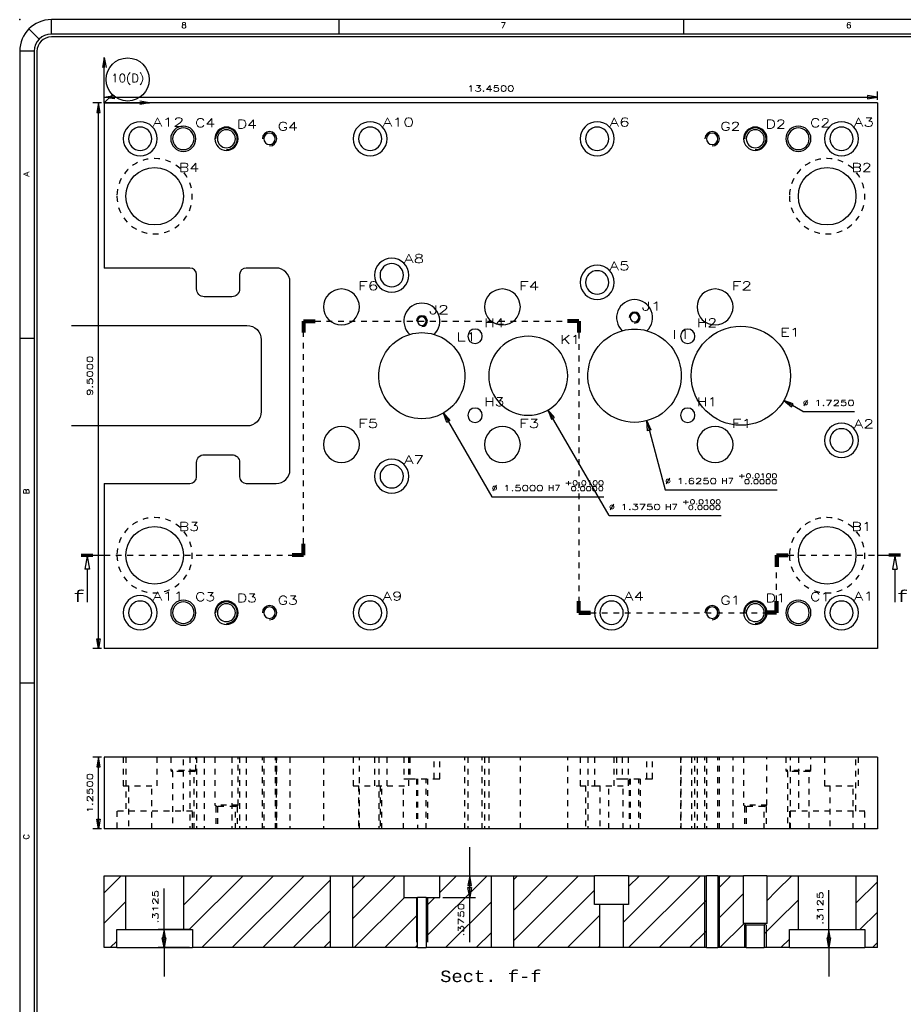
# Model space of a CAD drawing. Header units: inches. Extents: x 3 to 351, y 4 to 271.
# Tile 138 of 256: x 50 to 66, y 173 to 190. Entities that reach past the tile are written whole.
import ezdxf
from ezdxf.enums import TextEntityAlignment as Align

# ---------------------------------------------------------------- set-up
doc = ezdxf.new("R2010")
doc.units = ezdxf.units.IN
doc.header["$LTSCALE"] = 0.5
doc.header["$MEASUREMENT"] = 0
doc.linetypes.add('DIVIDE', pattern=[0.393701, 0.19685, -0.098425, 0, -0.098425])
doc.linetypes.add('HIDDEN', pattern=[0.225, 0.15, -0.075])
for name, color, linetype in [('DIE', 7, 'Continuous'), ('DSS', 7, 'Continuous'), ('MFB', 7, 'Continuous'), ('PLOTVIEW1', 7, 'Continuous'), ('STR_1', 7, 'Continuous')]:
    doc.layers.add(name, color=color, linetype=linetype)
doc.styles.add('VERO0-Simplex', font='simplex_.ttf')
doc.styles.add('VERO2-Courier New', font='cour.ttf')
doc.styles.add('VERO5-RomanD', font='romand__.ttf')

# ---------------------------------------------------------------- blocks, each defined once
blk = doc.blocks.new('ArrowheadClosed')
at = {"color": 0}
for p, q in [((0, 0), (-1, 0.18)), ((-1, 0.18), (-1, -0.18)), ((-1, -0.18), (0, 0))]:
    blk.add_line(p, q, dxfattribs=at)
blk = doc.blocks.new('ArrowheadOpen')
at = {"color": 0}
for q in [(-1, 0.18), (-1, -0.18), (-1, 0)]:
    blk.add_line((0, 0), q, dxfattribs=at)
blk = doc.blocks.new('ArrowheadSection')
at = {"color": 0}
for p, q in [((0, 1), (-1, 1)), ((0, 0.5), (-1, 0.5)), ((0, 0), (-1, 0)), ((0, -0.5), (-1, -0.5)), ((0, -1), (-1, -1))]:
    blk.add_line(p, q, dxfattribs=at)
blk = doc.blocks.new('ArrowheadSectionClosed')
at = {"color": 0}
for p, q in [((0, 0.02), (-1, 0.02)), ((0, 0.01), (-1, 0.01)), ((0, 0), (-1, 0)), ((0, -0.01), (-1, -0.01)), ((0, -0.02), (-1, -0.02)), ((-0.5, -0.02), (-0.7, -0.298)), ((-0.5, -0.02), (-0.3, -0.298)), ((-0.7, -0.298), (-0.3, -0.298)), ((-0.5, -0.298), (-0.5, -1))]:
    blk.add_line(p, q, dxfattribs=at)

msp = doc.modelspace()

# ---------------------------------------------------------------- linework, layer by layer
at = {"layer": 'DIE', "color": 95, "linetype": 'Continuous'}
msp.add_line((51.673, 188.3), (51.673, 189.087), dxfattribs=at)
at = {"layer": 'DIE', "color": 230, "linetype": 'Continuous'}
msp.add_line((51.673, 188.3), (52.461, 188.3), dxfattribs=at)
at = {"layer": 'DIE', "color": 142, "linetype": 'Continuous'}
msp.add_point((51.673, 188.3), dxfattribs=at)
at = {"layer": 'DSS', "color": 56, "linetype": 'Continuous'}
for p, q in [((51.673, 188.35), (51.673, 188.5)), ((51.673, 188.4), (65.123, 188.4)), ((65.123, 188.35), (65.123, 188.5)), ((51.623, 188.3), (51.473, 188.3)), ((51.573, 178.8), (51.573, 188.3)), ((51.623, 178.8), (51.473, 178.8)), ((51.623, 176.91), (51.473, 176.91)), ((51.573, 175.66), (51.573, 176.91)), ((51.623, 175.66), (51.473, 175.66))]:
    msp.add_line(p, q, dxfattribs=at)
at = {"layer": 'DSS', "color": 9, "linetype": 'Continuous'}
for p, q in [((51.673, 188.3), (51.673, 185.425)), ((65.123, 188.3), (51.673, 188.3)), ((65.123, 188.3), (65.123, 178.8)), ((53.163, 185.425), (51.673, 185.425)), ((53.278, 185.06), (53.278, 185.31)), ((54.028, 185.31), (54.028, 185.06)), ((54.663, 185.425), (54.143, 185.425)), ((54.903, 181.915), (54.903, 185.185)), ((53.893, 184.925), (53.413, 184.925)), ((53.278, 181.79), (53.278, 182.04)), ((53.413, 182.175), (53.893, 182.175)), ((54.028, 182.04), (54.028, 181.79)), ((51.673, 181.675), (51.673, 178.8)), ((51.673, 181.675), (53.163, 181.675)), ((54.143, 181.675), (54.663, 181.675)), ((65.123, 178.8), (51.673, 178.8)), ((51.673, 176.91), (51.673, 175.66)), ((65.123, 176.91), (51.673, 176.91)), ((65.123, 176.91), (65.123, 175.66)), ((65.123, 175.66), (51.673, 175.66))]:
    msp.add_line(p, q, dxfattribs=at)
at = {"layer": 'DSS', "color": 100, "linetype": 'DIVIDE'}
for p, q in [((55.139, 180.425), (55.139, 184.5)), ((55.139, 184.5), (59.93, 184.5)), ((59.93, 184.5), (59.93, 179.425)), ((51.673, 180.425), (55.139, 180.425)), ((63.37, 179.425), (63.37, 180.425)), ((63.37, 180.425), (65.124, 180.425)), ((59.93, 179.425), (63.37, 179.425))]:
    msp.add_line(p, q, dxfattribs=at)
at = {"layer": 'DSS', "color": 254, "linetype": 'HIDDEN'}
for p, q in [((52.001, 176.91), (52.001, 176.41)), ((52.047, 176.91), (52.047, 175.972)), ((52.595, 176.41), (52.595, 176.91)), ((52.83, 176.91), (52.83, 176.678)), ((53.049, 175.972), (53.049, 176.91)), ((53.163, 176.91), (53.163, 175.66)), ((53.267, 176.678), (53.267, 176.91)), ((53.278, 176.91), (53.278, 175.66)), ((53.413, 176.91), (53.413, 175.66)), ((53.595, 176.91), (53.595, 176.076)), ((53.893, 176.91), (53.893, 175.66)), ((54.001, 176.076), (54.001, 176.91)), ((54.028, 176.91), (54.028, 175.66)), ((54.143, 176.91), (54.143, 175.66)), ((54.423, 175.66), (54.423, 176.91)), ((54.448, 176.91), (54.448, 175.66)), ((54.649, 175.66), (54.649, 176.91)), ((54.663, 176.91), (54.663, 175.66)), ((54.673, 175.66), (54.673, 176.91)), ((54.903, 176.91), (54.903, 175.66)), ((55.486, 176.91), (55.486, 175.66)), ((56.001, 176.91), (56.001, 176.41)), ((56.111, 175.66), (56.111, 176.91)), ((56.376, 176.91), (56.376, 176.41)), ((56.448, 176.91), (56.448, 175.66)), ((56.595, 176.41), (56.595, 176.91)), ((56.886, 176.91), (56.886, 176.535)), ((56.97, 176.41), (56.97, 176.91)), ((56.987, 176.91), (56.987, 176.535)), ((57.409, 176.535), (57.409, 176.91)), ((57.511, 176.535), (57.511, 176.91)), ((57.948, 175.66), (57.948, 176.91)), ((57.997, 176.91), (57.997, 175.66)), ((58.249, 175.66), (58.249, 176.91)), ((58.286, 176.91), (58.286, 175.66)), ((58.361, 176.91), (58.361, 175.66)), ((58.911, 175.66), (58.911, 176.91)), ((59.736, 175.66), (59.736, 176.91)), ((59.951, 176.91), (59.951, 176.41)), ((60.086, 176.91), (60.086, 175.66)), ((60.201, 176.91), (60.201, 176.41)), ((60.545, 176.41), (60.545, 176.91)), ((60.586, 176.91), (60.586, 176.535)), ((60.685, 176.91), (60.685, 176.535)), ((60.795, 176.41), (60.795, 176.91)), ((61.111, 176.535), (61.111, 176.91)), ((61.211, 176.535), (61.211, 176.91)), ((61.697, 176.91), (61.697, 175.66)), ((61.711, 175.66), (61.711, 176.91)), ((61.886, 176.91), (61.886, 175.66)), ((61.949, 175.66), (61.949, 176.91)), ((61.986, 176.91), (61.986, 175.66)), ((62.123, 175.66), (62.123, 176.91)), ((62.148, 176.91), (62.148, 175.66)), ((62.349, 175.66), (62.349, 176.91)), ((62.373, 175.66), (62.373, 176.91)), ((62.611, 175.66), (62.611, 176.91)), ((62.795, 176.91), (62.795, 176.076)), ((63.201, 176.076), (63.201, 176.91)), ((63.53, 176.91), (63.53, 176.678)), ((63.611, 175.66), (63.611, 176.91)), ((63.747, 176.91), (63.747, 175.972)), ((63.967, 176.678), (63.967, 176.91)), ((64.201, 176.91), (64.201, 176.41)), ((64.749, 175.972), (64.749, 176.91)), ((64.795, 176.41), (64.795, 176.91)), ((53.267, 176.678), (52.83, 176.678)), ((52.83, 176.678), (52.861, 176.66)), ((53.236, 176.66), (52.861, 176.66)), ((52.861, 176.66), (52.861, 175.66)), ((53.236, 176.66), (53.267, 176.678)), ((53.236, 175.66), (53.236, 176.66)), ((63.967, 176.678), (63.53, 176.678)), ((63.53, 176.678), (63.561, 176.66)), ((63.936, 176.66), (63.561, 176.66)), ((63.561, 176.66), (63.561, 175.66)), ((63.936, 176.66), (63.967, 176.678)), ((63.936, 175.66), (63.936, 176.66)), ((52.001, 176.41), (52.595, 176.41)), ((52.095, 176.41), (52.095, 175.66)), ((52.501, 175.66), (52.501, 176.41)), ((56.001, 176.41), (56.595, 176.41)), ((56.095, 176.41), (56.095, 175.66)), ((56.47, 176.41), (56.47, 175.66)), ((56.501, 175.66), (56.501, 176.41)), ((56.595, 176.41), (56.97, 176.41)), ((56.876, 175.66), (56.876, 176.41)), ((56.886, 176.535), (56.987, 176.535)), ((56.987, 176.535), (57.409, 176.535)), ((57.103, 176.535), (57.103, 175.756)), ((57.124, 176.535), (57.124, 175.66)), ((57.273, 175.66), (57.273, 176.535)), ((57.293, 176.535), (57.293, 175.756)), ((57.409, 176.535), (57.511, 176.535)), ((59.951, 176.41), (60.201, 176.41)), ((60.045, 176.41), (60.045, 175.66)), ((60.201, 176.41), (60.795, 176.41)), ((60.295, 176.41), (60.295, 175.66)), ((60.451, 175.66), (60.451, 176.41)), ((60.586, 176.535), (60.685, 176.535)), ((60.685, 176.535), (61.111, 176.535)), ((60.701, 175.66), (60.701, 176.41)), ((60.803, 176.535), (60.803, 175.756)), ((60.824, 176.535), (60.824, 175.66)), ((60.973, 175.66), (60.973, 176.535)), ((60.993, 176.535), (60.993, 175.756)), ((61.111, 176.535), (61.211, 176.535)), ((64.201, 176.41), (64.795, 176.41)), ((64.295, 176.41), (64.295, 175.66)), ((64.701, 175.66), (64.701, 176.41)), ((54.001, 176.076), (53.595, 176.076)), ((53.595, 176.076), (53.642, 176.049)), ((53.611, 176.049), (53.611, 175.66)), ((53.955, 176.049), (53.642, 176.049)), ((53.642, 176.049), (53.642, 175.66)), ((53.955, 176.049), (54.001, 176.076)), ((53.955, 175.66), (53.955, 176.049)), ((53.986, 176.049), (53.986, 175.66)), ((63.201, 176.076), (62.795, 176.076)), ((62.795, 176.076), (62.842, 176.049)), ((62.811, 176.049), (62.811, 175.66)), ((63.155, 176.049), (62.842, 176.049)), ((62.842, 176.049), (62.842, 175.66)), ((63.155, 176.049), (63.201, 176.076)), ((63.155, 175.66), (63.155, 176.049)), ((63.186, 176.049), (63.186, 175.66)), ((51.892, 175.972), (51.892, 175.66)), ((53.205, 175.972), (51.892, 175.972)), ((53.205, 175.66), (53.205, 175.972)), ((63.592, 175.972), (63.592, 175.66)), ((64.905, 175.972), (63.592, 175.972)), ((64.905, 175.66), (64.905, 175.972))]:
    msp.add_line(p, q, dxfattribs=at)
at = {"layer": 'DSS', "color": 9, "linetype": 'Continuous', "extrusion": (0, 0, -1)}
for centre, radius in [((-52.298, 187.675), 0.297), ((-52.298, 187.675), 0.203), ((-53.048, 187.675), 0.219), ((-53.048, 187.675), 0.188), ((-53.798, 187.675), 0.203), ((-56.298, 187.675), 0.297), ((-56.298, 187.675), 0.203), ((-60.248, 187.675), 0.297), ((-60.248, 187.675), 0.203), ((-62.998, 187.675), 0.203), ((-63.748, 187.675), 0.219), ((-63.748, 187.675), 0.188), ((-64.498, 187.675), 0.297), ((-64.498, 187.675), 0.203), ((-53.798, 187.675), 0.156), ((-54.548, 187.675), 0.1), ((-62.248, 187.675), 0.1), ((-62.998, 187.675), 0.156), ((-56.673, 185.3), 0.297), ((-56.673, 185.3), 0.203), ((-60.248, 185.175), 0.297), ((-60.248, 185.175), 0.203), ((-55.798, 184.747), 0.313), ((-58.598, 184.747), 0.313), ((-62.298, 184.747), 0.313), ((-60.898, 184.562), 0.0748), ((-57.198, 184.5), 0.0748), ((-58.123, 184.237), 0.126), ((-61.823, 184.237), 0.126), ((-59.048, 183.55), 0.688), ((-58.123, 182.862), 0.126), ((-61.823, 182.862), 0.126), ((-64.498, 182.425), 0.297), ((-55.798, 182.352), 0.313), ((-58.598, 182.352), 0.313), ((-62.298, 182.352), 0.313), ((-64.498, 182.425), 0.203), ((-56.673, 181.8), 0.297), ((-56.673, 181.8), 0.203), ((-52.298, 179.425), 0.297), ((-52.298, 179.425), 0.203), ((-53.048, 179.425), 0.219), ((-53.798, 179.425), 0.203), ((-56.298, 179.425), 0.297), ((-56.298, 179.425), 0.203), ((-60.498, 179.425), 0.297), ((-60.498, 179.425), 0.203), ((-62.998, 179.425), 0.203), ((-63.748, 179.425), 0.219), ((-64.498, 179.425), 0.297), ((-64.498, 179.425), 0.203), ((-53.048, 179.425), 0.188), ((-53.798, 179.425), 0.156), ((-54.548, 179.425), 0.1), ((-62.248, 179.425), 0.1), ((-62.998, 179.425), 0.156), ((-63.748, 179.425), 0.188)]:
    msp.add_circle(centre, radius, dxfattribs=at)
at = {"layer": 'DSS', "color": 254, "linetype": 'HIDDEN', "extrusion": (0, 0, -1)}
for centre in [(-52.548, 186.675), (-64.248, 186.675), (-52.548, 180.425), (-64.248, 180.425)]:
    msp.add_circle(centre, 0.656, dxfattribs=at)
at = {"layer": 'DSS', "color": 9, "linetype": 'Continuous'}
for centre, radius in [((52.548, 186.675), 0.501), ((64.248, 186.675), 0.501), ((62.748, 183.55), 0.863), ((52.548, 180.425), 0.501), ((64.248, 180.425), 0.501)]:
    msp.add_circle(centre, radius, dxfattribs=at)
at = {"layer": 'DSS', "color": 2, "linetype": 'Continuous'}
for centre, radius in [((53.798, 187.675), 0.188), ((62.998, 187.675), 0.188), ((54.548, 187.675), 0.125), ((62.248, 187.675), 0.125), ((57.198, 184.5), 0.095), ((60.898, 184.562), 0.095), ((53.798, 179.425), 0.188), ((54.548, 179.425), 0.125), ((62.248, 179.425), 0.125), ((62.998, 179.425), 0.188)]:
    msp.add_arc(centre, radius, 270, 180, dxfattribs=at)
at = {"layer": 'DSS', "color": 9, "linetype": 'Continuous'}
for centre, radius, start, end in [((53.163, 185.31), 0.115, 0, 90), ((54.143, 185.31), 0.115, 90, 180), ((54.663, 185.185), 0.24, 0, 90), ((57.198, 184.5), 0.313, 312.5146, 227.4854), ((60.898, 184.562), 0.313, 313.0204, 226.9796), ((54.663, 181.915), 0.24, 270, 0), ((53.163, 181.79), 0.115, 270, 0), ((54.143, 181.79), 0.115, 180, 270)]:
    msp.add_arc(centre, radius, start, end, dxfattribs=at)
at = {"layer": 'DSS', "color": 9, "linetype": 'Continuous', "extrusion": (0, 0, -1)}
for centre, radius, start, end in [((-53.413, 185.06), 0.135, 270, 0), ((-53.893, 185.06), 0.135, 180, 270), ((-57.198, 183.55), 0.75, 106.3542, 73.6458), ((-57.198, 183.55), 0.75, 73.6458, 106.3542), ((-60.898, 183.55), 0.812, 105.2129, 74.7871), ((-60.898, 183.55), 0.812, 74.7871, 105.2129), ((-53.413, 182.04), 0.135, 0, 90), ((-53.893, 182.04), 0.135, 90, 180)]:
    msp.add_arc(centre, radius, start, end, dxfattribs=at)
at = {"layer": 'MFB', "color": 56, "linetype": 'Continuous'}
for p, q in [((51.673, 188.3), (51.815, 188.442)), ((63.826, 182.927), (63.495, 183.118)), ((57.573, 182.9), (58.414, 181.444)), ((60.454, 181.115), (59.392, 182.954)), ((63.826, 182.927), (64.726, 182.927)), ((61.109, 182.765), (61.43, 181.566)), ((61.43, 181.566), (63.38, 181.566)), ((58.414, 181.444), (60.364, 181.444)), ((60.454, 181.115), (62.404, 181.115)), ((58.03, 174.845), (58.03, 175.345)), ((57.561, 174.845), (58.13, 174.845)), ((58.03, 174.47), (58.03, 174.845)), ((52.713, 173.908), (52.713, 174.622)), ((64.277, 173.908), (64.277, 174.597)), ((57.561, 174.47), (58.13, 174.47)), ((58.03, 173.692), (58.03, 174.47)), ((53.155, 173.908), (52.613, 173.908)), ((52.713, 173.595), (52.713, 173.908)), ((63.642, 173.908), (64.377, 173.908)), ((64.277, 173.595), (64.277, 173.908)), ((53.155, 173.595), (52.613, 173.595)), ((52.713, 173.595), (52.713, 173.095)), ((63.642, 173.595), (64.377, 173.595)), ((64.277, 173.595), (64.277, 173.095))]:
    msp.add_line(p, q, dxfattribs=at)
at = {"layer": 'MFB', "color": 9, "linetype": 'Continuous'}
for p, q in [((51.967, 174.845), (51.673, 174.551)), ((51.673, 173.595), (51.673, 174.845)), ((51.673, 174.845), (52.047, 174.845)), ((52.047, 173.908), (52.047, 174.845)), ((52.047, 174.845), (53.049, 174.845)), ((53.558, 174.845), (53.049, 174.336)), ((53.049, 174.845), (53.049, 173.908)), ((53.049, 174.845), (55.139, 174.845)), ((54.088, 174.845), (53.151, 173.908)), ((54.619, 174.845), (53.369, 173.595)), ((55.139, 174.835), (53.899, 173.595)), ((55.149, 174.845), (55.139, 174.835)), ((55.139, 174.845), (55.607, 174.845)), ((55.607, 173.595), (55.607, 174.845)), ((55.607, 174.845), (55.989, 174.845)), ((56.74, 174.845), (55.989, 174.094)), ((56.21, 174.845), (55.989, 174.624)), ((55.989, 174.845), (55.989, 173.595)), ((55.989, 174.845), (56.886, 174.845)), ((56.886, 174.845), (56.886, 174.47)), ((56.886, 174.845), (57.511, 174.845)), ((58.331, 174.845), (57.273, 173.787)), ((57.801, 174.845), (57.511, 174.555)), ((57.511, 174.47), (57.511, 174.845)), ((57.511, 174.845), (58.407, 174.845)), ((58.407, 174.845), (58.789, 174.845)), ((58.407, 173.595), (58.407, 174.845)), ((59.922, 174.845), (58.789, 173.712)), ((59.392, 174.845), (58.789, 174.242)), ((58.861, 174.845), (58.789, 174.773)), ((58.789, 174.845), (58.789, 173.595)), ((58.789, 174.845), (59.93, 174.845)), ((59.93, 174.845), (60.201, 174.845)), ((60.201, 174.345), (60.201, 174.845)), ((60.795, 174.845), (60.201, 174.845)), ((61.513, 174.845), (60.701, 174.033)), ((62.043, 174.845), (60.793, 173.595)), ((60.983, 174.845), (60.795, 174.658)), ((60.795, 174.845), (60.795, 174.345)), ((60.795, 174.845), (62.148, 174.845)), ((62.148, 173.595), (62.148, 174.845)), ((62.349, 174.845), (62.148, 174.845)), ((62.574, 174.845), (62.349, 174.62)), ((62.349, 174.845), (62.349, 173.595)), ((62.349, 174.845), (62.795, 174.845)), ((62.795, 174.012), (62.795, 174.845)), ((63.201, 174.845), (62.795, 174.845)), ((63.201, 174.845), (63.201, 174.012)), ((63.201, 174.845), (63.37, 174.845)), ((63.634, 174.845), (63.37, 174.581)), ((63.37, 174.845), (63.747, 174.845)), ((63.747, 173.908), (63.747, 174.845)), ((63.747, 174.845), (64.749, 174.845)), ((64.749, 174.845), (64.749, 173.908)), ((64.749, 174.845), (65.123, 174.845)), ((65.123, 173.595), (65.123, 174.845)), ((55.607, 174.773), (55.139, 174.305)), ((65.123, 174.743), (64.749, 174.369)), ((60.201, 174.594), (59.93, 174.322)), ((62.795, 174.536), (62.349, 174.09)), ((63.37, 174.581), (63.201, 174.412)), ((52.047, 174.395), (51.673, 174.021)), ((56.895, 174.47), (56.02, 173.595)), ((56.886, 174.47), (57.124, 174.47)), ((57.273, 174.47), (57.124, 174.47)), ((57.124, 173.595), (57.124, 174.47)), ((57.426, 174.47), (57.273, 174.317)), ((57.273, 174.47), (57.273, 173.595)), ((57.273, 174.47), (57.511, 174.47)), ((58.407, 174.391), (57.611, 173.595)), ((59.93, 174.322), (59.202, 173.595)), ((60.295, 174.345), (60.201, 174.345)), ((60.295, 173.595), (60.295, 174.345)), ((60.701, 174.345), (60.295, 174.345)), ((60.701, 174.345), (60.701, 173.595)), ((60.795, 174.345), (60.701, 174.345)), ((62.148, 174.419), (61.324, 173.595)), ((63.747, 174.428), (63.37, 174.051)), ((55.139, 174.305), (54.429, 173.595)), ((55.607, 174.243), (55.139, 173.775)), ((57.124, 174.168), (56.551, 173.595)), ((60.295, 174.158), (59.93, 173.792)), ((65.123, 174.213), (64.818, 173.908)), ((62.799, 174.01), (62.384, 173.595)), ((62.842, 173.985), (62.795, 174.012)), ((63.201, 174.012), (62.795, 174.012)), ((63.155, 173.985), (62.842, 173.985)), ((62.842, 173.595), (62.842, 173.985)), ((63.37, 174.051), (63.155, 173.835)), ((63.201, 174.012), (63.155, 173.985)), ((63.155, 173.985), (63.155, 173.595)), ((51.892, 173.595), (51.892, 173.908)), ((51.892, 173.908), (52.047, 173.908)), ((52.047, 173.908), (53.049, 173.908)), ((53.049, 173.908), (53.205, 173.908)), ((53.205, 173.908), (53.205, 173.595)), ((58.407, 173.861), (58.142, 173.595)), ((62.148, 173.889), (61.854, 173.595)), ((63.592, 173.595), (63.592, 173.908)), ((63.592, 173.908), (63.747, 173.908)), ((63.747, 173.908), (64.749, 173.908)), ((64.749, 173.908), (64.905, 173.908)), ((64.905, 173.908), (64.905, 173.595)), ((51.892, 173.709), (51.778, 173.595)), ((55.139, 173.775), (54.96, 173.595)), ((55.607, 173.713), (55.49, 173.595)), ((57.124, 173.638), (57.081, 173.595)), ((59.93, 173.792), (59.733, 173.595)), ((60.295, 173.627), (60.263, 173.595)), ((63.592, 173.742), (63.445, 173.595)), ((65.123, 173.682), (65.036, 173.595)), ((51.892, 173.595), (51.673, 173.595)), ((51.892, 173.595), (53.205, 173.595)), ((55.139, 173.595), (53.205, 173.595)), ((55.607, 173.595), (55.139, 173.595)), ((55.989, 173.595), (55.607, 173.595)), ((57.124, 173.595), (55.989, 173.595)), ((57.124, 173.595), (57.273, 173.595)), ((58.407, 173.595), (57.273, 173.595)), ((58.789, 173.595), (58.407, 173.595)), ((59.93, 173.595), (58.789, 173.595)), ((60.295, 173.595), (59.93, 173.595)), ((60.701, 173.595), (60.295, 173.595)), ((62.148, 173.595), (60.701, 173.595)), ((62.148, 173.595), (62.349, 173.595)), ((62.842, 173.595), (62.349, 173.595)), ((62.842, 173.595), (63.155, 173.595)), ((63.37, 173.595), (63.155, 173.595)), ((63.592, 173.595), (63.37, 173.595)), ((63.592, 173.595), (64.905, 173.595)), ((65.123, 173.595), (64.905, 173.595))]:
    msp.add_line(p, q, dxfattribs=at)
at = {"layer": 'MFB', "color": 2, "linetype": 'Continuous'}
for p, q in [((62.123, 173.595), (62.123, 174.845)), ((62.373, 173.595), (62.373, 174.845)), ((57.103, 174.47), (57.103, 173.691)), ((57.293, 174.47), (57.293, 173.691)), ((62.811, 173.985), (62.811, 173.595)), ((63.186, 173.985), (63.186, 173.595))]:
    msp.add_line(p, q, dxfattribs=at)
at = {"layer": 'MFB', "color": 56, "linetype": 'Continuous'}
msp.add_circle((52.08, 188.707), 0.375, dxfattribs=at)
at = {"layer": 'PLOTVIEW1', "color": 97, "linetype": 'Continuous'}
for p, q in [((96.752, 189.748), (50.752, 189.748)), ((50.752, 189.498), (50.752, 189.748)), ((55.752, 189.748), (55.752, 189.498)), ((61.752, 189.748), (61.752, 189.498)), ((50.54, 189.41), (50.363, 189.586)), ((96.752, 189.498), (50.752, 189.498)), ((96.752, 189.448), (50.752, 189.448)), ((50.202, 189.198), (50.202, 155.198)), ((50.452, 189.198), (50.202, 189.198)), ((50.452, 189.198), (50.452, 155.198)), ((50.502, 189.198), (50.502, 155.198)), ((50.452, 184.198), (50.202, 184.198)), ((50.452, 178.198), (50.202, 178.198))]:
    msp.add_line(p, q, dxfattribs=at)
for radius in [0.55, 0.3, 0.25]:
    msp.add_arc((50.752, 189.198), radius, 90, 180, dxfattribs=at)
msp.add_point((50.202, 189.748), dxfattribs=at)
at = {"layer": 'STR_1', "color": 4, "linetype": 'Continuous'}
for p, q in [((51.101, 184.425), (54.153, 184.425)), ((54.403, 184.175), (54.403, 182.925)), ((54.153, 182.675), (51.101, 182.675))]:
    msp.add_line(p, q, dxfattribs=at)
at = {"layer": 'STR_1', "color": 100, "linetype": 'Continuous'}
for p, q in [((51.273, 180.425), (51.673, 180.425)), ((65.124, 180.425), (65.524, 180.425))]:
    msp.add_line(p, q, dxfattribs=at)
at = {"layer": 'STR_1', "color": 4, "linetype": 'Continuous', "extrusion": (0, 0, -1)}
for centre, start, end in [((-54.153, 184.175), 90, 180), ((-54.153, 182.925), 180, 270)]:
    msp.add_arc(centre, 0.25, start, end, dxfattribs=at)

# ---------------------------------------------------------------- block references
at = {"layer": 'DIE', "color": 95, "linetype": 'Continuous', "xscale": 0.170138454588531, "yscale": 0.170138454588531, "zscale": 0.170138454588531, "rotation": 90}
msp.add_blockref('ArrowheadOpen', (51.673, 189.087), dxfattribs=at)
at = {"layer": 'DIE', "color": 230, "linetype": 'Continuous', "xscale": 0.170138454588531, "yscale": 0.170138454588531, "zscale": 0.170138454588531}
msp.add_blockref('ArrowheadOpen', (52.461, 188.3), dxfattribs=at)
at = {"layer": 'DSS', "color": 56, "linetype": 'Continuous', "extrusion": (0, 0, -1), "xscale": 0.170138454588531, "yscale": 0.170138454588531, "zscale": 0.170138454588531}
msp.add_blockref('ArrowheadClosed', (-51.673, 188.4), dxfattribs=at)
at = {"layer": 'DSS', "color": 56, "linetype": 'Continuous', "xscale": 0.170138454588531, "yscale": 0.170138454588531, "zscale": 0.170138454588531}
msp.add_blockref('ArrowheadClosed', (65.123, 188.4), dxfattribs=at)
at = {"layer": 'DSS', "color": 56, "linetype": 'Continuous', "xscale": 0.170138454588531, "yscale": 0.170138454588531, "zscale": 0.170138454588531, "rotation": 90}
for p in [(51.573, 188.3), (51.573, 176.91)]:
    msp.add_blockref('ArrowheadClosed', p, dxfattribs=at)
at = {"layer": 'DSS', "color": 100, "linetype": 'DIVIDE', "xscale": 0.2, "yscale": 0.024}
for p, rotation in [((55.139, 184.5), 90), ((63.37, 180.425), 90), ((59.93, 179.425), 270)]:
    msp.add_blockref('ArrowheadSection', p, dxfattribs=dict(at, rotation=rotation))
at = {"layer": 'DSS', "color": 100, "linetype": 'DIVIDE', "extrusion": (0, 0, -1), "xscale": 0.2, "yscale": 0.024}
for p in [(-55.139, 184.5), (-63.37, 180.425), (-59.93, 179.425)]:
    msp.add_blockref('ArrowheadSection', p, dxfattribs=at)
at = {"layer": 'DSS', "color": 100, "linetype": 'DIVIDE', "xscale": 0.2, "yscale": 0.024}
for p in [(59.93, 184.5), (55.139, 180.425), (63.37, 179.425)]:
    msp.add_blockref('ArrowheadSection', p, dxfattribs=at)
at = {"layer": 'DSS', "color": 100, "linetype": 'DIVIDE', "extrusion": (0, 0, -1), "xscale": 0.2, "yscale": 0.024}
for p, rotation in [((-59.93, 184.5), 90), ((-55.139, 180.425), 270), ((-63.37, 179.425), 270)]:
    msp.add_blockref('ArrowheadSection', p, dxfattribs=dict(at, rotation=rotation))
at = {"layer": 'DSS', "color": 56, "linetype": 'Continuous', "extrusion": (0, 0, -1), "xscale": 0.170138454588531, "yscale": 0.170138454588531, "zscale": 0.170138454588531, "rotation": 270}
for p in [(-51.573, 178.8), (-51.573, 175.66)]:
    msp.add_blockref('ArrowheadClosed', p, dxfattribs=at)
at = {"layer": 'MFB', "color": 56, "linetype": 'Continuous', "xscale": 0.170138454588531, "yscale": 0.170138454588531, "zscale": 0.170138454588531}
for p, rotation in [((63.495, 183.118), 150.0000000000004), ((59.392, 182.954), 120.0000000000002), ((58.03, 174.845), 90), ((52.713, 173.908), 90), ((64.277, 173.908), 90)]:
    msp.add_blockref('ArrowheadClosed', p, dxfattribs=dict(at, rotation=rotation))
at = {"layer": 'MFB', "color": 56, "linetype": 'Continuous', "extrusion": (0, 0, -1), "xscale": 0.170138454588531, "yscale": 0.170138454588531, "zscale": 0.170138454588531}
for p, rotation in [((-57.573, 182.9), 60.00000000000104), ((-61.109, 182.765), 75.00000000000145), ((-58.03, 174.47), 270), ((-52.713, 173.595), 270), ((-64.277, 173.595), 270)]:
    msp.add_blockref('ArrowheadClosed', p, dxfattribs=dict(at, rotation=rotation))
at = {"layer": 'STR_1', "color": 100, "linetype": 'Continuous', "extrusion": (0, 0, -1), "xscale": 0.2, "yscale": 0.8160000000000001}
msp.add_blockref('ArrowheadSectionClosed', (-51.273, 180.425), dxfattribs=at)
at = {"layer": 'STR_1', "color": 100, "linetype": 'Continuous', "xscale": 0.2, "yscale": 0.8160000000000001}
msp.add_blockref('ArrowheadSectionClosed', (65.524, 180.425), dxfattribs=at)

# ---------------------------------------------------------------- texts
at = {"layer": 'DSS', "color": 230, "linetype": 'Continuous', "style": 'VERO0-Simplex', "width": 1.3898}
msp.add_text('13.4500', height=0.1, dxfattribs=at).set_placement((57.988, 188.5), (58.808, 188.5), align=Align.FIT)
at = {"layer": 'DSS', "color": 230, "linetype": 'Continuous', "style": 'VERO0-Simplex'}
for s, width, p, p2 in [('9.5000', 1.358929, (51.473, 183.2), (51.473, 183.9)), ('1.2500', 1.410379, (51.473, 175.935), (51.473, 176.635))]:
    msp.add_text(s, height=0.1, rotation=90, dxfattribs=dict(at, width=width)).set_placement(p, p2, align=Align.FIT)
at = {"layer": 'MFB', "color": 7, "linetype": 'Continuous'}
for s, height, style, width, p, p2 in [('10(D)', 0.144, 'VERO0-Simplex', 1.000272, (51.794, 188.659), (52.367, 188.659)), ('A12', 0.15, 'VERO0-Simplex', 1.349291, (52.513, 187.889), (53.063, 187.889)), ('C4', 0.15, 'VERO0-Simplex', 1.10599, (53.252, 187.878), (53.602, 187.878)), ('A10', 0.15, 'VERO0-Simplex', 1.349291, (56.513, 187.889), (57.063, 187.889)), ('A6', 0.15, 'VERO0-Simplex', 1.185358, (60.463, 187.889), (60.813, 187.889)), ('C2', 0.15, 'VERO0-Simplex', 1.10599, (63.952, 187.878), (64.302, 187.878)), ('A3', 0.15, 'VERO0-Simplex', 1.185358, (64.713, 187.889), (65.063, 187.889)), ('D4', 0.15, 'VERO0-Simplex', 1.214546, (53.979, 187.856), (54.329, 187.856)), ('G4', 0.15, 'VERO0-Simplex', 1.214546, (54.69, 187.816), (55.04, 187.816)), ('G2', 0.15, 'VERO0-Simplex', 1.214546, (62.39, 187.816), (62.74, 187.816)), ('D2', 0.15, 'VERO0-Simplex', 1.214546, (63.179, 187.856), (63.529, 187.856)), ('B4', 0.15, 'VERO0-Simplex', 1.10599, (52.973, 187.099), (53.323, 187.099)), ('B2', 0.15, 'VERO0-Simplex', 1.10599, (64.673, 187.099), (65.023, 187.099)), ('A8', 0.15, 'VERO0-Simplex', 1.185358, (56.888, 185.514), (57.238, 185.514)), ('A5', 0.15, 'VERO0-Simplex', 1.185358, (60.463, 185.389), (60.813, 185.389)), ('F6', 0.15, 'VERO0-Simplex', 1.310939, (56.09, 185.039), (56.44, 185.039)), ('F4', 0.15, 'VERO0-Simplex', 1.310939, (58.89, 185.039), (59.24, 185.039)), ('F2', 0.15, 'VERO0-Simplex', 1.310939, (62.59, 185.039), (62.94, 185.039)), ('J2', 0.15, 'VERO0-Simplex', 1.383996, (57.322, 184.623), (57.672, 184.623)), ('J1', 0.15, 'VERO0-Simplex', 1.557602, (61.022, 184.686), (61.372, 184.686)), ('H4', 0.15, 'VERO0-Simplex', 1.157918, (58.283, 184.397), (58.633, 184.397)), ('H2', 0.15, 'VERO0-Simplex', 1.157918, (61.983, 184.397), (62.333, 184.397)), ('L1', 0.15, 'VERO0-Simplex', 1.557602, (57.799, 184.151), (58.149, 184.151)), ('K1', 0.15, 'VERO0-Simplex', 1.310455, (59.605, 184.106), (59.955, 184.106)), ('I1', 0.15, 'VERO0-Simplex', 2.081673, (61.543, 184.195), (61.893, 184.195)), ('E1', 0.15, 'VERO0-Simplex', 1.42338, (63.429, 184.23), (63.779, 184.23)), ('H3', 0.15, 'VERO0-Simplex', 1.157918, (58.283, 183.022), (58.633, 183.022)), ('H1', 0.15, 'VERO0-Simplex', 1.276999, (61.983, 183.022), (62.333, 183.022)), ('%%c', 0.1, 'VERO0-Simplex', 1.123247, (63.826, 183.027), (63.926, 183.027)), ('1.7250', 0.1, 'VERO0-Simplex', 1.410379, (64.026, 183.027), (64.726, 183.027)), ('F5', 0.15, 'VERO0-Simplex', 1.310939, (56.09, 182.644), (56.44, 182.644)), ('F3', 0.15, 'VERO0-Simplex', 1.310939, (58.89, 182.644), (59.24, 182.644)), ('F1', 0.15, 'VERO0-Simplex', 1.465676, (62.59, 182.644), (62.94, 182.644)), ('A2', 0.15, 'VERO0-Simplex', 1.185358, (64.713, 182.639), (65.063, 182.639)), ('A7', 0.15, 'VERO0-Simplex', 1.185358, (56.888, 182.014), (57.238, 182.014)), ('+0.0100', 0.08, 'VERO0-Simplex', 1.374814, (59.684, 181.644), (60.364, 181.644)), ('%%c', 0.1, 'VERO0-Simplex', 1.123247, (61.43, 181.666), (61.53, 181.666)), ('1.6250', 0.1, 'VERO0-Simplex', 1.410379, (61.63, 181.666), (62.33, 181.666)), ('H7', 0.1, 'VERO0-Simplex', 1.091751, (62.405, 181.666), (62.625, 181.666)), ('+0.0100', 0.08, 'VERO0-Simplex', 1.374814, (62.7, 181.766), (63.38, 181.766)), ('0.0000', 0.08, 'VERO0-Simplex', 1.407462, (62.8, 181.666), (63.38, 181.666)), ('%%c', 0.1, 'VERO0-Simplex', 1.123247, (58.414, 181.544), (58.514, 181.544)), ('1.5000', 0.1, 'VERO0-Simplex', 1.410379, (58.614, 181.544), (59.314, 181.544)), ('H7', 0.1, 'VERO0-Simplex', 1.091751, (59.389, 181.544), (59.609, 181.544)), ('0.0000', 0.08, 'VERO0-Simplex', 1.407462, (59.784, 181.544), (60.364, 181.544)), ('+0.0100', 0.08, 'VERO0-Simplex', 1.374814, (61.724, 181.315), (62.404, 181.315)), ('%%c', 0.1, 'VERO0-Simplex', 1.123247, (60.454, 181.215), (60.554, 181.215)), ('1.3750', 0.1, 'VERO0-Simplex', 1.410379, (60.654, 181.215), (61.354, 181.215)), ('H7', 0.1, 'VERO0-Simplex', 1.091751, (61.429, 181.215), (61.649, 181.215)), ('0.0000', 0.08, 'VERO0-Simplex', 1.407462, (61.824, 181.215), (62.404, 181.215)), ('B3', 0.15, 'VERO0-Simplex', 1.10599, (52.973, 180.849), (53.323, 180.849)), ('B1', 0.15, 'VERO0-Simplex', 1.214131, (64.673, 180.849), (65.023, 180.849)), ('A11', 0.15, 'VERO0-Simplex', 1.449524, (52.513, 179.639), (53.063, 179.639)), ('C3', 0.15, 'VERO0-Simplex', 1.10599, (53.252, 179.628), (53.602, 179.628)), ('D3', 0.15, 'VERO0-Simplex', 1.214546, (53.979, 179.606), (54.329, 179.606)), ('G3', 0.15, 'VERO0-Simplex', 1.214546, (54.69, 179.566), (55.04, 179.566)), ('A9', 0.15, 'VERO0-Simplex', 1.185358, (56.513, 179.639), (56.863, 179.639)), ('A4', 0.15, 'VERO0-Simplex', 1.185358, (60.713, 179.639), (61.063, 179.639)), ('G1', 0.15, 'VERO0-Simplex', 1.346222, (62.39, 179.566), (62.74, 179.566)), ('D1', 0.15, 'VERO0-Simplex', 1.346222, (63.179, 179.606), (63.529, 179.606)), ('C1', 0.15, 'VERO0-Simplex', 1.214131, (63.952, 179.628), (64.302, 179.628)), ('A1', 0.15, 'VERO0-Simplex', 1.310455, (64.713, 179.639), (65.063, 179.639)), ('Sect. f-f', 0.2, 'VERO2-Courier New', 0.932229, (57.517, 172.995), (59.28, 172.995))]:
    msp.add_text(s, height=height, dxfattribs=dict(at, style=style, width=width)).set_placement(p, p2, align=Align.FIT)
at = {"layer": 'MFB', "color": 7, "linetype": 'Continuous', "style": 'VERO0-Simplex'}
for s, width, p, p2 in [('.3125', 1.440535, (52.613, 174.017), (52.613, 174.597)), ('.3125', 1.440535, (64.177, 173.992), (64.177, 174.572)), ('.3750', 1.376302, (57.93, 173.792), (57.93, 174.372))]:
    msp.add_text(s, height=0.1, rotation=90, dxfattribs=dict(at, width=width)).set_placement(p, p2, align=Align.FIT)
at = {"layer": 'PLOTVIEW1', "color": 56, "linetype": 'Continuous', "style": 'VERO5-RomanD', "width": 1.000527}
for s, p, p2 in [('8', (53.013, 189.6), (53.107, 189.6)), ('7', (58.568, 189.6), (58.662, 189.6)), ('6', (64.577, 189.6), (64.671, 189.6))]:
    msp.add_text(s, height=0.1, dxfattribs=at).set_placement(p, p2, align=Align.FIT)
at = {"layer": 'PLOTVIEW1', "color": 56, "linetype": 'Continuous', "style": 'VERO5-RomanD'}
for s, width, p, p2 in [('A', 1.000527, (50.366, 187.013), (50.366, 187.107)), ('B', 1.000527, (50.366, 181.487), (50.366, 181.582)), ('C', 1.001727, (50.366, 175.476), (50.366, 175.574))]:
    msp.add_text(s, height=0.1, rotation=90, dxfattribs=dict(at, width=width)).set_placement(p, p2, align=Align.FIT)
at = {"layer": 'STR_1', "color": 7, "linetype": 'Continuous', "style": 'VERO2-Courier New', "width": 0.932229}
for p, p2 in [((51.137, 179.609), (51.333, 179.609)), ((65.464, 179.609), (65.659, 179.609))]:
    msp.add_text('f', height=0.2, dxfattribs=at).set_placement(p, p2, align=Align.FIT)

doc.saveas('drawing.dxf')
